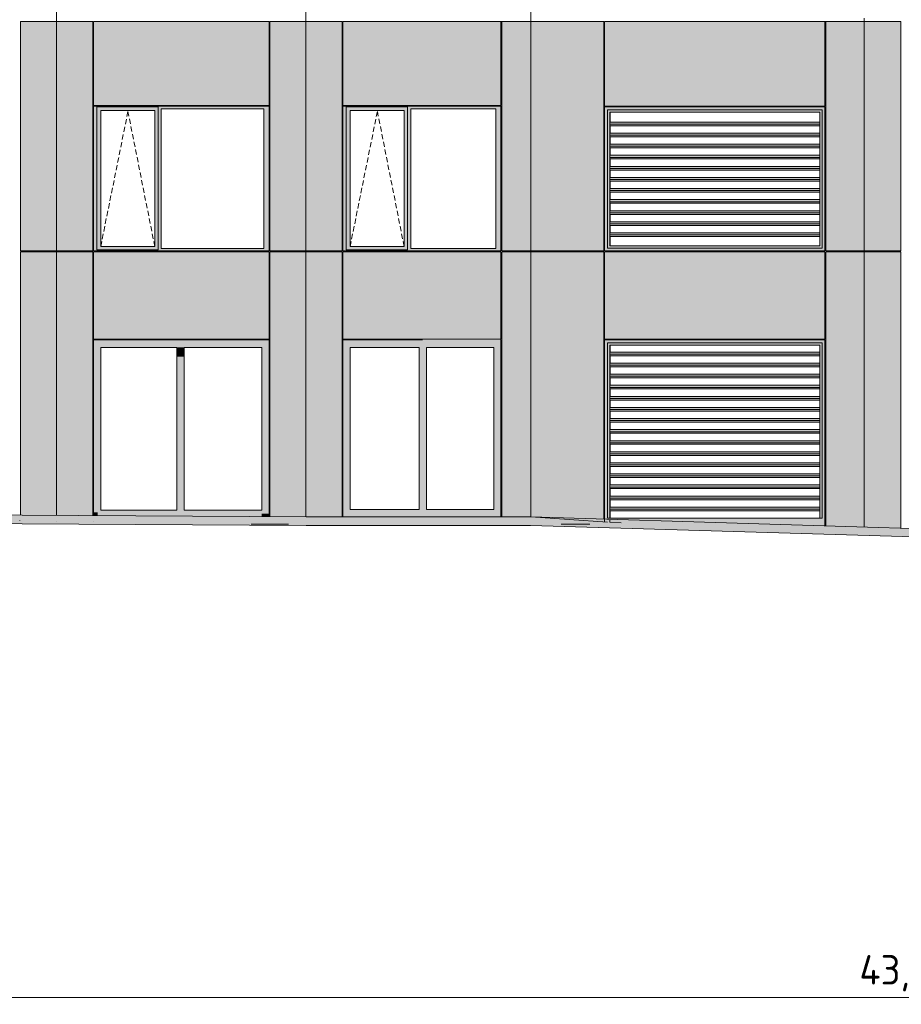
# Model space of a CAD drawing. Header units: millimetres. Extents: x 169383 to 755273, y -3871 to 302042.
# Tile 2 of 61: x 182421 to 194352, y -2402 to 10930. Entities that reach past the tile are written whole.
import ezdxf

# ---------------------------------------------------------------- set-up
doc = ezdxf.new("R2010")
doc.units = ezdxf.units.MM
doc.header["$MEASUREMENT"] = 0
doc.linetypes.add('OO_EOIAAY', pattern=[105.833361, 70.555568, -35.277793])
for name, color, linetype, lineweight in [('0_Ном._пера__1', 7, 'Continuous', 0), ('0_Ном._пера__120', 7, 'Continuous', 0), ('АР-Чертеж-Размеры.АР_Ном._пера__1', 7, 'Continuous', 0)]:
    doc.layers.add(name, color=color, linetype=linetype, lineweight=lineweight)
doc.layers.add('АР-Стены_внешние_.АР_Ном._пера__214', color=7, linetype='Continuous', lineweight=0, true_color=0xe2eaf1)
doc.layers.add('АР-Чертеж-Размеры.АР', color=7, linetype='Continuous')
doc.styles.add('РЎР“Р•РќР•Р\xa0РР\xa0_РЎРўРР›Р¬_2', font='GOST_Common.ttf')
doc.dimstyles.new('СГЕНЕРИР_СТИЛЬ__1', dxfattribs={"dimtxt": 400, "dimasz": 95, "dimexe": 0.18, "dimexo": 0.0625, "dimgap": 0, "dimtad": 1, "dimtih": 1, "dimtoh": 1, "dimlfac": 0.001, "dimzin": 0, "dimdsep": 46, "dimtxsty": 'РЎР“Р•РќР•Р\xa0РР\xa0_РЎРўРР›Р¬_2', "dimblk": 'ARROWHEAD_6', "dimblk1": 'ARROWHEAD_6', "dimblk2": 'ARROWHEAD_6', "dimcen": 0.09, "dimse1": 1, "dimse2": 1, "dimclrd": 7, "dimclre": 7, "dimclrt": 7, "dimadec": 0, "dimazin": 0, "dimtfac": 1, "dimtdec": 4, "dimtmove": 0, "dimatfit": 3, "dimfxl": 0, "dimtolj": 1, "dimtzin": 0, "dimarcsym": 0})

# ---------------------------------------------------------------- blocks, each defined once
blk = doc.blocks.new('*D2')
at = {"layer": 'АР-Чертеж-Размеры.АР_Ном._пера__1', "color": 7, "linetype": 'Continuous', "lineweight": 0}
for p, q in [((172612, -2258), (172512, -2358)), ((172562, -2402), (172562, -2214)), ((216272, -2358), (216372, -2258)), ((216322, -2402), (216322, -2214)), ((172487, -2308), (172562, -2308)), ((172562, -2308), (216322, -2308)), ((216322, -2308), (216397, -2308))]:
    blk.add_line(p, q, dxfattribs=at)
at = {"layer": 'АР-Чертеж-Размеры.АР_Ном._пера__1', "color": 7, "lineweight": 0, "insert": (193785, -2228), "char_height": 400, "attachment_point": 7, "style": 'РЎР“Р•РќР•Р\xa0РР\xa0_РЎРўРР›Р¬_2'}
blk.add_mtext('\\A1;{\\pql;\\fGOST Common|b0|i0|c204|p0;\\W1.000000;43,76}', dxfattribs=at)
blk = doc.blocks.new('ARROWHEAD_6')
at = {"color": 0, "linetype": 'Continuous', "lineweight": 0}
for p, q in [((0, 0), (-1, 0)), ((-0.5, -0.5), (0.5, 0.5))]:
    blk.add_line(p, q, dxfattribs=at)

msp = doc.modelspace()

# ---------------------------------------------------------------- hatches: boundary and pattern name
at = {"layer": '0_Ном._пера__1', "linetype": 'Continuous', "lineweight": 0, "true_color": 0x000000}
for points in [[(183420.146, 9723.425), (183464.304, 9723.425), (183464.304, 9748.425), (185785.485, 9748.425), (185785.485, 9758.425), (183420.146, 9758.425)], [(183464.304, 9748.425), (183464.304, 9698.425), (183518.182, 9698.425), (184249.24, 9698.425), (184293.49, 9698.425), (184293.49, 9748.425)], [(185785.485, 9748.425), (184293.49, 9748.425), (184293.49, 9723.425), (184337.648, 9723.425), (185726.53, 9723.425), (185795.22, 9723.425), (185795.22, 9758.425), (185785.485, 9758.425)], [(186795.22, 9723.425), (186839.378, 9723.425), (186839.378, 9748.425), (188924.844, 9748.425), (188924.844, 9758.425), (186795.22, 9758.425)], [(186839.378, 9748.425), (186839.378, 9698.425), (186893.256, 9698.425), (187624.313, 9698.425), (187668.563, 9698.425), (187668.563, 9748.425)], [(188924.844, 9748.425), (187668.563, 9748.425), (187668.563, 9723.425), (187712.721, 9723.425), (188865.889, 9723.425), (188934.579, 9723.425), (188934.579, 9758.425), (188924.844, 9758.425)], [(190337.413, 9748.425), (190347.331, 9738.435), (190347.331, 9748.425)], [(190337.413, 9748.425), (190377.125, 9708.425), (191088.929, 9708.425), (191088.929, 9748.425)], [(190337.413, 9748.425), (190337.413, 7798.423), (190377.125, 7838.423), (190377.125, 9708.425), (190347.762, 9738), (190347.331, 9738), (190347.331, 9738.435)], [(191088.929, 9708.425), (192280.294, 9708.425), (192280.294, 9748.425), (191088.929, 9748.425)], [(192280.294, 9748.425), (192280.294, 9708.425), (193278.853, 9708.425), (193318.566, 9748.425), (193233.022, 9748.425)], [(193278.853, 7838.423), (193318.566, 7798.423), (193318.566, 9748.425), (193278.853, 9708.425)], [(183464.304, 7833.423), (183464.304, 9723.425), (183420.146, 9723.425), (183420.146, 7833.423)], [(183464.304, 9698.425), (183464.304, 7858.423), (183517.22, 7858.423), (183517.22, 9698.425)], [(184249.24, 7858.423), (184293.49, 7858.423), (184293.49, 9698.425), (184249.24, 9698.425)], [(184293.49, 9723.425), (184293.49, 7833.423), (184337.648, 7833.423), (184337.648, 9723.425)], [(185726.53, 7833.423), (185795.22, 7833.423), (185795.22, 9723.425), (185726.53, 9723.425)], [(186839.378, 7833.423), (186839.378, 9723.425), (186795.22, 9723.425), (186795.22, 7833.423)], [(186839.378, 9698.425), (186839.378, 7858.423), (186892.293, 7858.423), (186892.293, 9698.425)], [(187624.313, 7858.423), (187668.563, 7858.423), (187668.563, 9698.425), (187624.313, 9698.425)], [(187668.563, 9723.425), (187668.563, 7833.423), (187712.721, 7833.423), (187712.721, 9723.425)], [(188865.889, 7833.423), (188934.579, 7833.423), (188934.579, 9723.425), (188865.889, 9723.425)], [(190377.125, 7838.423), (190378.322, 7838.423), (190378.322, 9708.425), (190377.125, 9708.425)], [(190378.322, 9708.425), (190408.107, 9678.425), (191090.126, 9678.425), (191090.126, 9708.425)], [(190408.107, 9678.425), (190378.322, 9708.425), (190378.322, 7838.423), (190408.107, 7868.423), (190405.712, 7868.423), (190405.712, 9678.425)], [(190412.298, 9678.425), (190405.712, 9678.425), (190405.712, 7868.423), (190412.298, 7868.423), (190412.298, 7993.873), (190408.581, 7993.873), (190406.041, 8015.086), (190409.428, 8043.37), (190412.298, 8043.37), (190412.298, 8143.873), (190408.581, 8143.873), (190406.041, 8165.086), (190409.428, 8193.37), (190412.298, 8193.37), (190412.298, 8293.873), (190408.581, 8293.873), (190406.041, 8315.086), (190409.428, 8343.37), (190412.298, 8343.37), (190412.298, 8443.873), (190408.581, 8443.873), (190406.041, 8465.086), (190409.428, 8493.37), (190412.298, 8493.37), (190412.298, 8593.873), (190408.581, 8593.873), (190406.041, 8615.086), (190409.428, 8643.37), (190412.298, 8643.37), (190412.298, 8743.873), (190408.581, 8743.873), (190406.041, 8765.086), (190409.428, 8793.37), (190412.298, 8793.37), (190412.298, 8893.873), (190408.581, 8893.873), (190406.041, 8915.086), (190409.428, 8943.37), (190412.298, 8943.37), (190412.298, 9043.873), (190408.581, 9043.873), (190406.041, 9065.086), (190409.428, 9093.37), (190412.298, 9093.37), (190412.298, 9193.873), (190408.581, 9193.873), (190406.041, 9215.086), (190409.428, 9243.37), (190412.298, 9243.37), (190412.298, 9343.873), (190408.581, 9343.873), (190406.041, 9365.086), (190409.428, 9393.37), (190412.298, 9393.37), (190412.298, 9493.873), (190408.581, 9493.873), (190406.041, 9515.086), (190409.428, 9543.37), (190412.298, 9543.37)], [(191090.126, 9708.425), (191090.126, 9678.425), (192281.492, 9678.425), (192281.492, 9708.425)], [(192281.492, 9708.425), (192281.492, 9678.425), (193250.267, 9678.425), (193278.853, 9707.219), (193278.853, 9708.425)], [(193250.267, 7868.423), (193278.853, 7839.629), (193278.853, 9707.219), (193250.267, 9678.425)], [(190406.041, 9515.086), (193250.267, 9515.086), (193250.267, 9543.37), (190409.428, 9543.37)], [(190406.041, 9515.086), (190408.581, 9493.873), (193250.267, 9493.873), (193250.267, 9515.086)], [(190409.428, 9393.37), (190406.041, 9365.086), (193250.267, 9365.086), (193250.267, 9393.37)], [(193250.267, 9365.086), (190406.041, 9365.086), (190408.581, 9343.873), (193250.267, 9343.873)], [(190406.041, 9215.086), (193250.267, 9215.086), (193250.267, 9243.37), (190409.428, 9243.37)], [(193250.267, 9215.086), (190406.041, 9215.086), (190408.581, 9193.873), (193250.267, 9193.873)], [(190406.041, 9065.086), (193250.267, 9065.086), (193250.267, 9093.37), (190409.428, 9093.37)], [(193250.267, 9065.086), (190406.041, 9065.086), (190408.581, 9043.873), (193250.267, 9043.873)], [(190406.041, 8915.086), (193250.267, 8915.086), (193250.267, 8943.37), (190409.428, 8943.37)], [(190406.041, 8915.086), (190408.581, 8893.873), (193250.267, 8893.873), (193250.267, 8915.086)], [(190406.041, 8765.086), (193250.267, 8765.086), (193250.267, 8793.37), (190409.428, 8793.37)], [(190406.041, 8765.086), (190408.581, 8743.873), (193250.267, 8743.873), (193250.267, 8765.086)], [(190409.428, 8643.37), (190406.041, 8615.086), (193250.267, 8615.086), (193250.267, 8643.37)], [(190406.041, 8615.086), (190408.581, 8593.873), (193250.267, 8593.873), (193250.267, 8615.086)], [(190409.428, 8493.37), (190406.041, 8465.086), (193250.267, 8465.086), (193250.267, 8493.37)], [(193250.267, 8465.086), (190406.041, 8465.086), (190408.581, 8443.873), (193250.267, 8443.873)], [(190409.428, 8343.37), (190406.041, 8315.086), (193250.267, 8315.086), (193250.267, 8343.37)], [(190406.041, 8315.086), (190408.581, 8293.873), (193250.267, 8293.873), (193250.267, 8315.086)], [(190406.041, 8165.086), (193250.267, 8165.086), (193250.267, 8193.37), (190409.428, 8193.37)], [(193250.267, 8165.086), (190406.041, 8165.086), (190408.581, 8143.873), (193250.267, 8143.873)], [(190406.041, 8015.086), (193250.267, 8015.086), (193250.267, 8043.37), (190409.428, 8043.37)], [(190406.041, 8015.086), (190408.581, 7993.873), (193250.267, 7993.873), (193250.267, 8015.086)], [(190408.107, 7868.423), (190378.322, 7838.423), (191090.126, 7838.423), (191090.126, 7868.423)], [(191090.126, 7868.423), (191090.126, 7838.423), (192281.492, 7838.423), (192281.492, 7868.423)], [(192281.492, 7838.423), (193278.853, 7838.423), (193278.853, 7839.629), (193250.267, 7868.423), (192281.492, 7868.423)], [(183464.304, 7833.423), (183420.146, 7833.423), (183420.146, 7798.423), (185795.22, 7798.423), (185795.22, 7833.423), (185726.53, 7833.423), (184337.648, 7833.423), (184293.49, 7833.423), (184293.49, 7808.423), (183464.304, 7808.423)], [(183464.304, 7808.423), (184293.49, 7808.423), (184293.49, 7858.423), (184249.24, 7858.423), (183518.182, 7858.423), (183464.304, 7858.423)], [(186839.378, 7833.423), (186795.22, 7833.423), (186795.22, 7798.423), (188934.579, 7798.423), (188934.579, 7833.423), (188865.889, 7833.423), (187712.721, 7833.423), (187668.563, 7833.423), (187668.563, 7808.423), (186839.378, 7808.423)], [(186839.378, 7808.423), (187668.563, 7808.423), (187668.563, 7858.423), (187624.313, 7858.423), (186893.256, 7858.423), (186839.378, 7858.423)], [(190377.125, 7838.423), (190337.413, 7798.423), (190347.331, 7798.423), (191088.929, 7798.423), (191088.929, 7838.423)], [(190337.413, 7799.999), (190347.331, 7799.999), (190347.331, 7798.423), (190337.413, 7798.423)], [(191088.929, 7838.423), (191088.929, 7798.423), (192280.294, 7798.423), (192280.294, 7838.423)], [(192280.294, 7798.423), (193233.022, 7798.423), (193318.566, 7798.423), (193278.853, 7838.423), (192280.294, 7838.423)], [(183420.146, 6593), (183520.573, 6493), (183828.566, 6493), (183828.566, 6593)], [(183420.146, 6367), (183520.573, 6367), (183520.573, 6493), (183420.146, 6593)], [(183828.566, 6493), (184597.694, 6493), (184597.694, 6593), (183828.566, 6593)], [(184597.694, 6593), (184597.694, 6493), (185014.039, 6493), (185014.039, 6593)], [(185014.039, 6493), (185696.43, 6493), (185795.22, 6593), (185014.039, 6593)], [(185795.22, 6367), (185795.22, 6593), (185696.43, 6493), (185696.43, 6367)], [(188934.579, 6593), (186795.22, 6593), (186795.22, 6493), (188835.708, 6493)], [(188835.708, 4200.085), (188934.579, 4200.088), (188934.579, 6489.147), (188934.579, 6593), (188835.708, 6493)], [(190337.413, 6595), (190377.125, 6555), (191088.929, 6555), (191088.929, 6595)], [(190337.413, 6595), (190337.413, 4179.749), (190377.125, 4179.749), (190377.125, 6555)], [(190408.107, 6525), (190377.125, 6556.206), (190377.125, 4179.749), (190405.712, 4179.749), (190405.712, 6525)], [(190378.322, 6555), (190408.107, 6525), (191090.126, 6525), (191090.126, 6555)], [(191088.929, 6595), (191088.929, 6555), (192280.294, 6555), (192280.294, 6595)], [(191090.126, 6555), (191090.126, 6525), (192281.492, 6525), (192281.492, 6555)], [(192280.294, 6555), (193278.853, 6555), (193318.566, 6595), (192280.294, 6595)], [(192281.492, 6555), (192281.492, 6525), (193250.267, 6525), (193278.853, 6553.794), (193278.853, 6555)], [(193250.267, 6525), (193250.267, 4179.749), (193278.853, 4179.749), (193278.853, 6553.794)], [(193278.853, 6555), (193278.853, 4179.749), (193318.566, 4179.749), (193318.566, 6595)], [(184548.3, 6493), (184548.3, 6367), (184647.089, 6367), (184647.089, 6493)], [(186805.158, 6493), (186795.236, 6493), (186795.236, 4200.034), (186795.269, 4200.034), (186894.107, 4300), (186894.107, 6493)], [(187926.438, 6493), (187827.567, 6493), (187827.567, 4300), (187926.438, 4300)], [(190405.712, 6525), (190405.712, 4179.749), (190409.428, 4179.749), (190412.298, 4179.749), (190412.298, 4280.251), (190408.581, 4280.251), (190406.041, 4301.465), (190409.428, 4329.749), (190412.298, 4329.749), (190412.298, 4430.251), (190408.581, 4430.251), (190406.041, 4451.465), (190409.428, 4479.749), (190412.298, 4479.749), (190412.298, 4580.251), (190408.581, 4580.251), (190406.041, 4601.465), (190409.428, 4629.749), (190412.298, 4629.749), (190412.298, 4730.251), (190408.581, 4730.251), (190406.041, 4751.465), (190409.428, 4779.749), (190412.298, 4779.749), (190412.298, 4880.251), (190408.581, 4880.251), (190406.041, 4901.465), (190409.428, 4929.749), (190412.298, 4929.749), (190412.298, 5030.251), (190408.581, 5030.251), (190406.041, 5051.465), (190409.428, 5079.749), (190412.298, 5079.749), (190412.298, 5180.251), (190408.581, 5180.251), (190406.041, 5201.465), (190409.428, 5229.749), (190412.298, 5229.749), (190412.298, 5330.251), (190408.581, 5330.251), (190406.041, 5351.465), (190409.428, 5379.749), (190412.298, 5379.749), (190412.298, 5480.251), (190408.581, 5480.251), (190406.041, 5501.465), (190409.428, 5529.749), (190412.298, 5529.749), (190412.298, 5630.251), (190408.581, 5630.251), (190406.041, 5651.465), (190409.428, 5679.749), (190412.298, 5679.749), (190412.298, 5780.251), (190408.581, 5780.251), (190406.041, 5801.465), (190409.428, 5829.749), (190412.298, 5829.749), (190412.298, 5930.251), (190408.581, 5930.251), (190406.041, 5951.465), (190409.428, 5979.749), (190412.298, 5979.749), (190412.298, 6080.251), (190408.581, 6080.251), (190406.041, 6101.465), (190409.428, 6129.749), (190412.298, 6129.749), (190412.298, 6525)], [(190409.428, 6429.749), (190406.041, 6401.465), (193250.267, 6401.465), (193250.267, 6429.749)], [(190406.041, 6401.465), (190408.581, 6380.251), (193250.267, 6380.251), (193250.267, 6401.465)], [(183420.146, 4260), (183520.573, 4260), (183520.573, 6367), (183420.146, 6367)], [(184647.089, 6367), (184548.3, 6367), (184548.3, 4290), (184647.089, 4290)], [(185795.22, 6367), (185696.43, 6367), (185696.43, 4240), (185795.22, 4240)], [(190409.428, 6279.749), (190406.041, 6251.465), (193250.267, 6251.465), (193250.267, 6279.749)], [(190406.041, 6251.465), (190408.581, 6230.251), (193250.267, 6230.251), (193250.267, 6251.465)], [(190409.428, 6129.749), (190406.041, 6101.465), (193250.267, 6101.465), (193250.267, 6129.749)], [(190406.041, 6101.465), (190408.581, 6080.251), (193250.267, 6080.251), (193250.267, 6101.465)], [(190409.428, 5979.749), (190406.041, 5951.465), (193250.267, 5951.465), (193250.267, 5979.749)], [(190406.041, 5951.465), (190408.581, 5930.251), (193250.267, 5930.251), (193250.267, 5951.465)], [(190406.041, 5801.465), (193250.267, 5801.465), (193250.267, 5829.749), (190409.428, 5829.749)], [(190406.041, 5801.465), (190408.581, 5780.251), (193250.267, 5780.251), (193250.267, 5801.465)], [(190409.428, 5679.749), (190406.041, 5651.465), (193250.267, 5651.465), (193250.267, 5679.749)], [(190406.041, 5651.465), (190408.581, 5630.251), (193250.267, 5630.251), (193250.267, 5651.465)], [(190409.428, 5529.749), (190406.041, 5501.465), (193250.267, 5501.465), (193250.267, 5529.749)], [(190406.041, 5501.465), (190408.581, 5480.251), (193250.267, 5480.251), (193250.267, 5501.465)], [(190409.428, 5379.749), (190406.041, 5351.465), (193250.267, 5351.465), (193250.267, 5379.749)], [(190406.041, 5351.465), (190408.581, 5330.251), (193250.267, 5330.251), (193250.267, 5351.465)], [(190409.428, 5229.749), (190406.041, 5201.465), (193250.267, 5201.465), (193250.267, 5229.749)], [(193250.267, 5201.465), (190406.041, 5201.465), (190408.581, 5180.251), (193250.267, 5180.251)], [(190409.428, 5079.749), (190406.041, 5051.465), (193250.267, 5051.465), (193250.267, 5079.749)], [(190406.041, 5051.465), (190408.581, 5030.251), (193250.267, 5030.251), (193250.267, 5051.465)], [(190409.428, 4929.749), (190406.041, 4901.465), (193250.267, 4901.465), (193250.267, 4929.749)], [(190406.041, 4901.465), (190408.581, 4880.251), (193250.267, 4880.251), (193250.267, 4901.465)], [(190409.428, 4779.749), (190406.041, 4751.465), (193250.267, 4751.465), (193250.267, 4779.749)], [(190406.041, 4751.465), (190408.581, 4730.251), (193250.267, 4730.251), (193250.267, 4751.465)], [(190409.428, 4629.749), (190406.041, 4601.465), (193250.267, 4601.465), (193250.267, 4629.749)], [(193250.267, 4601.465), (190406.041, 4601.465), (190408.581, 4580.251), (193250.267, 4580.251)], [(190409.428, 4479.749), (190406.041, 4451.465), (193250.267, 4451.465), (193250.267, 4479.749)], [(193250.267, 4451.465), (190406.041, 4451.465), (190408.581, 4430.251), (193250.267, 4430.251)], [(169383.392, 4179.998), (186296.602, 4080.02), (189335.31, 4080.045), (199564.422, 3780.001), (201156.657, 3780.001), (203836.799, 3680), (205032.161, 3680), (206036.473, 3660), (206811.927, 3660), (217755.361, 3379.555), (219739.041, 3379.555), (219739.041, 3499.555), (217756.898, 3499.555), (206813.465, 3780), (206036.473, 3780), (205036.393, 3800), (203841.014, 3800), (201160.871, 3900.001), (199043.185, 3899.951), (189336.912, 4200.045), (186296.956, 4200.02), (169383.392, 4300)], [(183828.566, 4214.611), (183828.566, 4290), (183520.573, 4290), (183520.573, 4260), (183474.242, 4260), (183474.242, 4216.706)], [(184548.3, 4290), (183828.566, 4290), (183828.566, 4214.611), (184548.3, 4210.357)], [(184548.3, 4290), (184548.3, 4210.357), (185014.039, 4207.604), (185014.039, 4290)], [(185696.43, 4203.698), (185696.43, 4290), (185014.039, 4290), (185014.039, 4207.604)], [(186894.107, 4300), (186795.269, 4200.034), (187178.295, 4200.043), (187304.513, 4200.046), (187304.513, 4300)], [(187304.513, 4200.046), (188835.708, 4200.085), (188835.708, 4300), (187304.513, 4300)], [(190409.428, 4329.749), (190406.041, 4301.465), (193250.267, 4301.465), (193250.267, 4329.749)], [(193250.267, 4301.465), (190406.041, 4301.465), (190408.581, 4280.251), (193250.267, 4280.251)], [(183474.242, 4260), (183420.146, 4260), (183420.146, 4217.026), (183474.242, 4216.706)], [(185696.43, 4240), (185696.43, 4203.698), (185795.22, 4203.114), (185795.22, 4240)], [(190337.413, 4179.749), (190337.413, 4169.112), (193318.566, 4076.942), (193318.566, 4151.465), (193318.566, 4179.749), (190405.712, 4179.749), (190378.322, 4179.749), (190377.125, 4179.749)]]:
    msp.add_hatch(color=18, dxfattribs=at).paths.add_polyline_path(points)
at = {"layer": 'АР-Стены_внешние_.АР_Ном._пера__214', "linetype": 'Continuous', "lineweight": 0, "true_color": 0xe5e8eb}
for points in [[(182920.146, 10903.676), (182430.146, 10903.676), (182430.146, 7798.425), (182920.146, 7798.425)], [(183410.146, 10903.676), (182920.146, 10903.676), (182920.146, 7798.425), (183410.146, 7798.425)], [(183420.146, 10903.676), (183420.146, 9768.425), (185795.219, 9768.425), (185795.219, 10903.676)], [(186295.22, 10903.676), (185805.22, 10903.676), (185805.22, 7798.425), (186295.22, 7798.425)], [(186785.22, 10903.676), (186295.22, 10903.676), (186295.22, 7798.425), (186785.22, 7798.425)], [(186795.22, 10903.676), (186795.22, 9768.425), (188934.578, 9768.425), (188934.578, 10903.676)], [(189336.912, 10903.676), (188944.579, 10903.676), (188944.579, 7798.425), (189336.912, 7798.425)], [(190327.413, 10903.676), (189237.435, 10903.676), (189237.435, 7798.423), (190327.413, 7798.423)], [(190337.413, 9758.425), (193318.566, 9758.425), (193318.566, 10903.676), (190337.413, 10903.676)], [(193847.541, 10903.676), (193331.946, 10903.676), (193331.946, 7798.423), (193847.541, 7798.423)], [(193847.541, 10903.676), (193847.541, 7798.423), (194347.678, 7798.423), (194347.678, 10903.676)], [(182430.146, 7788.423), (182430.146, 4222.878), (182921.883, 4219.971), (182921.883, 7788.423)], [(183410.146, 7788.423), (182921.883, 7788.423), (182921.883, 4219.971), (183410.026, 4217.086)], [(183420.146, 7788.424), (183420.146, 6603), (185795.22, 6603), (185795.22, 7788.423)], [(185805.22, 7788.423), (185805.22, 4204.974), (186296.956, 4200.02), (186296.957, 7788.423)], [(186296.956, 7788.423), (186296.956, 4200.02), (186388.617, 4200.023), (186460.982, 4200.024), (186460.982, 7788.423)], [(186460.982, 7788.423), (186460.982, 4200.024), (186785.22, 4200.033), (186785.22, 7788.423)], [(186795.22, 7788.423), (186795.22, 6603), (188109.831, 6603), (188934.579, 6603), (188934.579, 7788.423)], [(189336.912, 7788.423), (189336.912, 4200.045), (190327.413, 4169.421), (190327.413, 7788.423)], [(190337.413, 6605), (193318.566, 6605), (193318.566, 7788.423), (190337.413, 7788.423)], [(193331.946, 7790), (193331.946, 4076.528), (193836.557, 4060.927), (193836.557, 7790)], [(193836.557, 7790), (193836.557, 4060.927), (194035.543, 4054.775), (194035.543, 7790)], [(194347.678, 7790), (194035.543, 7790), (194035.543, 4054.775), (194347.678, 4045.274)]]:
    msp.add_hatch(color=254, dxfattribs=at).paths.add_polyline_path(points)
h = msp.add_hatch(color=254, dxfattribs=at)
h.paths.add_polyline_path([(188944.579, 7788.423), (188944.579, 6593.563), (188944.579, 4200.088), (189336.912, 4200.098), (189336.912, 7788.423)])
h.paths.add_polyline_path([(189158.788, 6554.146), (189158.754, 6545.472), (189158.754, 6554.152)], flags=0)

# ---------------------------------------------------------------- linework, layer by layer
at = {"layer": '0_Ном._пера__1', "color": 7, "linetype": 'Continuous', "lineweight": 0, "flags": 128}
msp.add_lwpolyline([(169383.392, 4179.998), (186296.602, 4080.02), (189335.31, 4080.045), (199564.422, 3780.001), (201156.657, 3780.001), (203836.799, 3680), (205032.161, 3680), (206036.473, 3660), (206811.927, 3660), (217755.361, 3379.555), (219739.041, 3379.555), (219739.041, 3499.555), (217756.898, 3499.555), (206813.465, 3780), (206036.473, 3780), (205036.393, 3800), (203841.014, 3800), (201160.871, 3900.001), (199043.185, 3899.951), (189336.912, 4200.045), (186296.956, 4200.02), (169383.392, 4300)], close=True, dxfattribs=at)
at = {"layer": '0_Ном._пера__120', "color": 7, "linetype": 'Continuous', "lineweight": 0}
for p, q in [((182920.146, 10903.676), (182920.146, 17248.425)), ((182920.146, 10903.676), (182920.146, 17245.962)), ((186295.22, 10903.676), (186295.22, 17245.962)), ((189336.912, 10903.676), (189336.912, 17248.425)), ((193847.541, 10903.676), (193847.541, 10951.854)), ((182920.146, 10903.676), (182430.146, 10903.676)), ((182430.146, 10903.676), (182430.146, 7798.425)), ((182920.146, 10903.676), (182430.146, 10903.676)), ((182920.146, 7788.423), (182920.146, 10911.213)), ((183410.146, 10903.676), (182920.146, 10903.676)), ((183410.146, 10903.676), (182920.146, 10903.676)), ((182920.146, 7788.423), (182920.146, 10903.676)), ((183410.146, 7798.425), (183410.146, 10903.676)), ((183420.146, 10903.676), (185795.22, 10903.676)), ((183420.146, 9768.425), (183420.146, 10903.676)), ((185795.219, 10903.676), (183420.146, 10903.676)), ((185795.219, 9768.425), (185795.219, 10903.676)), ((186295.22, 10903.676), (185805.22, 10903.676)), ((185805.22, 10903.676), (185805.22, 7798.425)), ((186295.22, 10903.676), (185805.22, 10903.676)), ((186295.22, 7788.423), (186295.22, 10911.213)), ((186785.22, 10903.676), (186295.22, 10903.676)), ((186785.22, 10903.676), (186295.22, 10903.676)), ((186785.22, 7798.425), (186785.22, 10903.676)), ((186795.22, 10903.676), (188934.579, 10903.676)), ((186795.22, 9768.425), (186795.22, 10903.676)), ((188934.578, 10903.676), (186795.22, 10903.676)), ((188934.578, 9768.425), (188934.578, 10903.676)), ((189336.912, 10903.676), (188934.579, 10903.676)), ((189336.912, 10903.676), (188944.579, 10903.676)), ((188944.579, 10903.676), (188944.579, 7798.425)), ((189336.912, 10903.676), (188944.579, 10903.676)), ((189237.435, 10903.676), (190327.413, 10903.676)), ((189336.912, 10903.676), (190327.413, 10903.676)), ((189336.912, 7788.423), (189336.912, 10903.676)), ((190327.413, 10903.676), (190327.413, 7798.423)), ((190337.413, 10903.676), (193836.557, 10903.676)), ((190337.413, 10903.676), (190337.413, 9758.425)), ((193318.566, 10903.676), (190337.413, 10903.676)), ((193318.566, 10903.676), (193318.566, 9758.425)), ((193331.946, 10903.676), (193847.541, 10903.676)), ((193331.946, 7798.423), (193331.946, 10903.676)), ((193836.557, 10903.676), (194035.543, 10903.676)), ((193847.541, 7801.919), (193847.541, 10903.676)), ((193847.541, 10903.676), (194347.678, 10903.676)), ((194035.543, 10903.676), (194347.678, 10903.676)), ((194347.678, 10903.676), (194347.678, 7798.423)), ((185795.219, 9768.425), (183420.146, 9768.425)), ((185795.22, 9758.425), (183420.146, 9758.425)), ((183430.051, 9758.425), (183420.146, 9758.425)), ((183420.146, 9758.425), (183420.146, 9723.425)), ((183464.304, 9723.425), (183464.304, 9748.425)), ((183464.304, 9748.425), (184293.49, 9748.425)), ((184293.49, 9748.425), (184293.49, 9723.425)), ((185795.22, 9723.425), (185795.22, 9758.425)), ((188934.578, 9768.425), (186795.22, 9768.425)), ((188934.579, 9758.425), (186795.22, 9758.425)), ((186805.124, 9758.425), (186795.22, 9758.425)), ((186795.22, 9758.425), (186795.22, 9723.425)), ((186839.378, 9723.425), (186839.378, 9748.425)), ((186839.378, 9748.425), (187668.563, 9748.425)), ((187668.563, 9748.425), (187668.563, 9723.425)), ((188934.579, 9723.425), (188934.579, 9758.425)), ((193318.566, 9758.425), (190337.413, 9758.425)), ((190337.413, 9748.425), (190347.331, 9748.425)), ((190337.413, 7798.423), (190337.413, 9748.425)), ((190347.331, 9748.425), (193308.878, 9748.425)), ((190347.331, 9748.425), (191088.929, 9748.425)), ((191088.929, 9748.425), (192280.294, 9748.425)), ((192280.294, 9748.425), (193308.878, 9748.425)), ((193308.878, 9748.425), (193318.566, 9748.425)), ((193318.566, 9748.425), (193318.566, 7798.423)), ((183420.146, 9723.425), (183420.146, 7833.423)), ((183464.304, 9723.425), (183464.304, 7812.999)), ((184248.277, 9698.425), (183517.22, 9698.425)), ((183517.22, 9698.425), (183517.22, 7858.423)), ((184248.277, 9698.425), (184249.24, 9698.425)), ((184249.24, 9698.425), (184249.24, 7858.423)), ((184293.49, 9723.425), (184293.49, 7833.423)), ((184337.648, 7833.423), (184337.648, 9723.425)), ((184337.648, 9723.425), (185726.53, 9723.425)), ((185726.53, 9723.425), (185726.53, 7833.423)), ((185795.22, 7833.423), (185795.22, 9723.425)), ((186795.22, 9723.425), (186795.22, 7833.423)), ((186839.378, 9723.425), (186839.378, 7812.999)), ((187623.35, 9698.425), (186892.293, 9698.425)), ((186892.293, 9698.425), (186892.293, 7858.423)), ((187623.35, 9698.425), (187624.313, 9698.425)), ((187624.313, 9698.425), (187624.313, 7858.423)), ((187668.563, 9723.425), (187668.563, 7833.423)), ((187712.721, 7833.423), (187712.721, 9723.425)), ((187712.721, 9723.425), (188865.889, 9723.425)), ((188865.889, 9723.425), (188865.889, 7833.423)), ((188934.579, 7833.423), (188934.579, 9723.425)), ((191088.929, 9708.425), (190377.125, 9708.425)), ((190377.125, 9708.425), (190377.125, 7838.423)), ((190405.712, 7868.423), (190405.712, 9678.425)), ((190405.712, 9678.425), (193250.267, 9678.425)), ((190405.712, 7868.423), (190405.712, 9678.425)), ((190412.298, 9543.37), (190412.298, 9678.425)), ((192280.294, 9708.425), (191088.929, 9708.425)), ((193278.853, 9708.425), (192280.294, 9708.425)), ((193250.267, 7868.423), (193250.267, 9678.425)), ((193278.853, 7838.423), (193278.853, 9708.425)), ((190406.041, 9515.086), (190409.428, 9543.37)), ((193250.267, 9515.086), (190406.041, 9515.086)), ((190408.581, 9493.873), (190406.041, 9515.086)), ((193250.267, 9493.873), (190408.581, 9493.873)), ((193250.267, 9543.37), (190409.428, 9543.37)), ((190412.298, 9393.37), (190412.298, 9493.873)), ((190406.041, 9365.086), (190409.428, 9393.37)), ((193250.267, 9365.086), (190406.041, 9365.086)), ((190408.581, 9343.873), (190406.041, 9365.086)), ((193250.267, 9343.873), (190408.581, 9343.873)), ((193250.267, 9393.37), (190409.428, 9393.37)), ((190412.298, 9243.37), (190412.298, 9343.873)), ((190406.041, 9215.086), (190409.428, 9243.37)), ((193250.267, 9215.086), (190406.041, 9215.086)), ((190408.581, 9193.873), (190406.041, 9215.086)), ((193250.267, 9243.37), (190409.428, 9243.37)), ((190406.041, 9065.086), (190409.428, 9093.37)), ((193250.267, 9193.873), (190408.581, 9193.873)), ((193250.267, 9093.37), (190409.428, 9093.37)), ((190412.298, 9093.37), (190412.298, 9193.873)), ((193250.267, 9065.086), (190406.041, 9065.086)), ((190408.581, 9043.873), (190406.041, 9065.086)), ((190406.041, 8915.086), (190409.428, 8943.37)), ((193250.267, 9043.873), (190408.581, 9043.873)), ((193250.267, 8943.37), (190409.428, 8943.37)), ((190412.298, 8943.37), (190412.298, 9043.873)), ((193250.267, 8915.086), (190406.041, 8915.086)), ((190408.581, 8893.873), (190406.041, 8915.086)), ((193250.267, 8893.873), (190408.581, 8893.873)), ((190412.298, 8793.37), (190412.298, 8893.873)), ((190406.041, 8765.086), (190409.428, 8793.37)), ((193250.267, 8765.086), (190406.041, 8765.086)), ((190408.581, 8743.873), (190406.041, 8765.086)), ((193250.267, 8743.873), (190408.581, 8743.873)), ((193250.267, 8793.37), (190409.428, 8793.37)), ((190412.298, 8643.37), (190412.298, 8743.873)), ((190406.041, 8615.086), (190409.428, 8643.37)), ((193250.267, 8615.086), (190406.041, 8615.086)), ((190408.581, 8593.873), (190406.041, 8615.086)), ((193250.267, 8593.873), (190408.581, 8593.873)), ((193250.267, 8643.37), (190409.428, 8643.37)), ((190412.298, 8493.37), (190412.298, 8593.873)), ((190406.041, 8465.086), (190409.428, 8493.37)), ((193250.267, 8465.086), (190406.041, 8465.086)), ((190408.581, 8443.873), (190406.041, 8465.086)), ((193250.267, 8443.873), (190408.581, 8443.873)), ((193250.267, 8493.37), (190409.428, 8493.37)), ((190412.298, 8343.37), (190412.298, 8443.873)), ((190406.041, 8315.086), (190409.428, 8343.37)), ((193250.267, 8315.086), (190406.041, 8315.086)), ((190408.581, 8293.873), (190406.041, 8315.086)), ((193250.267, 8293.873), (190408.581, 8293.873)), ((193250.267, 8343.37), (190409.428, 8343.37)), ((190412.298, 8193.37), (190412.298, 8293.873)), ((190406.041, 8165.086), (190409.428, 8193.37)), ((193250.267, 8165.086), (190406.041, 8165.086)), ((190408.581, 8143.873), (190406.041, 8165.086)), ((193250.267, 8143.873), (190408.581, 8143.873)), ((193250.267, 8193.37), (190409.428, 8193.37)), ((190412.298, 8043.37), (190412.298, 8143.873)), ((190406.041, 8015.086), (190409.428, 8043.37)), ((193250.267, 8015.086), (190406.041, 8015.086)), ((190408.581, 7993.873), (190406.041, 8015.086)), ((193250.267, 8043.37), (190409.428, 8043.37)), ((193247.872, 7868.423), (190405.712, 7868.423)), ((193250.267, 7993.873), (190408.581, 7993.873)), ((190412.298, 7868.423), (190412.298, 7993.873)), ((193250.267, 7868.423), (193247.872, 7868.423)), ((182920.146, 7798.425), (182430.146, 7798.425)), ((182921.883, 7788.423), (182430.146, 7788.423)), ((182430.146, 4222.878), (182430.146, 7788.423)), ((183410.146, 7798.425), (182920.146, 7798.425)), ((182920.146, 7788.423), (182920.146, 4219.971)), ((183410.146, 7788.423), (182921.883, 7788.423)), ((183410.146, 4217.086), (183410.146, 7788.423)), ((183420.146, 7833.423), (183420.146, 7798.423)), ((183429.774, 7798.425), (183420.146, 7798.425)), ((183420.146, 7798.423), (183429.971, 7798.423)), ((183420.146, 7788.423), (183420.146, 6603)), ((183420.146, 7788.423), (185795.22, 7788.423)), ((183429.971, 7798.423), (185785.405, 7798.423)), ((184293.49, 7812.999), (183464.304, 7812.999)), ((183517.22, 7858.423), (184248.277, 7858.423)), ((184249.24, 7858.423), (184248.277, 7858.423)), ((184293.49, 7833.423), (184293.49, 7812.999)), ((185726.53, 7833.423), (184337.648, 7833.423)), ((185785.405, 7798.423), (185795.22, 7798.423)), ((185795.22, 7798.423), (185795.22, 7833.423)), ((185795.22, 7788.423), (185795.22, 6603)), ((186295.22, 7798.425), (185805.22, 7798.425)), ((186296.956, 7788.423), (185805.22, 7788.423)), ((185805.22, 4204.974), (185805.22, 7788.423)), ((186785.22, 7798.425), (186295.22, 7798.425)), ((186295.22, 4200.02), (186295.22, 7788.423)), ((186296.956, 7788.423), (186460.982, 7788.423)), ((186785.22, 7788.423), (186460.982, 7788.423)), ((186785.22, 4200.033), (186785.22, 7788.423)), ((186795.22, 7833.423), (186795.22, 7798.423)), ((186804.848, 7798.425), (186795.22, 7798.425)), ((186795.22, 7798.423), (186805.045, 7798.423)), ((186795.22, 7788.423), (186795.22, 6603)), ((186795.22, 7788.423), (188934.579, 7788.423)), ((186805.045, 7798.423), (188924.765, 7798.423)), ((187668.563, 7812.999), (186839.378, 7812.999)), ((186892.293, 7858.423), (187623.35, 7858.423)), ((187624.313, 7858.423), (187623.35, 7858.423)), ((187668.563, 7833.423), (187668.563, 7812.999)), ((188865.889, 7833.423), (187712.721, 7833.423)), ((188924.765, 7798.423), (188934.579, 7798.423)), ((188934.579, 7798.423), (188934.579, 7833.423)), ((188934.579, 7788.423), (188934.579, 6603)), ((189336.912, 7798.425), (188944.579, 7798.425)), ((189336.912, 7788.423), (188944.579, 7788.423)), ((188944.579, 4200.088), (188944.579, 7788.423)), ((189237.435, 7798.423), (190327.413, 7798.423)), ((189336.912, 7790), (189336.912, 4200.045)), ((189336.912, 7788.423), (190327.413, 7788.423)), ((190327.413, 7788.423), (190327.413, 4169.421)), ((190337.413, 7798.423), (190337.413, 7799.999)), ((190337.671, 7798.423), (190337.413, 7798.423)), ((190347.331, 7798.423), (190337.413, 7798.423)), ((190337.413, 7788.423), (190337.413, 6605)), ((193318.566, 7788.423), (190337.413, 7788.423)), ((190347.331, 7798.423), (190337.671, 7798.423)), ((191088.929, 7798.423), (190347.331, 7798.423)), ((190377.125, 7838.423), (191088.929, 7838.423)), ((191088.929, 7838.423), (192280.294, 7838.423)), ((192280.294, 7798.423), (191088.929, 7798.423)), ((192280.294, 7838.423), (193278.853, 7838.423)), ((193308.878, 7798.423), (192280.294, 7798.423)), ((193318.566, 7798.423), (193308.878, 7798.423)), ((193318.566, 7788.423), (193318.566, 6605)), ((193331.946, 7798.423), (193847.541, 7798.423)), ((193331.946, 7788.423), (193331.946, 4076.528)), ((193331.946, 7788.423), (193836.557, 7788.423)), ((193836.557, 7788.423), (194035.543, 7788.423)), ((193847.541, 7796.926), (193847.541, 7801.919)), ((193847.541, 7798.423), (194347.678, 7798.423)), ((193847.541, 7788.423), (193847.541, 7796.926)), ((193847.541, 4060.587), (193847.541, 7790)), ((194035.543, 7788.423), (194347.678, 7788.423)), ((194347.678, 7788.423), (194347.678, 4045.274)), ((183420.146, 6603), (185795.22, 6603)), ((183420.146, 6593), (183828.566, 6593)), ((183420.146, 4217.016), (183420.146, 6593)), ((183828.566, 6593), (184597.694, 6593)), ((184597.694, 6593), (185014.039, 6593)), ((185014.039, 6593), (185795.22, 6593)), ((185795.22, 6593), (185795.22, 6367)), ((186795.22, 6603), (188934.579, 6603)), ((186795.22, 4200.025), (186795.22, 6593.594)), ((186795.22, 6593), (187874.484, 6593)), ((188934.579, 4200.042), (188934.579, 6593)), ((190337.413, 6605), (193318.566, 6605)), ((190337.413, 6595), (191088.929, 6595)), ((190337.413, 4130.417), (190337.413, 6595)), ((190347.331, 6595), (193308.878, 6595)), ((191088.929, 6555), (190377.125, 6555)), ((190377.125, 6555), (190377.125, 4179.749)), ((191088.929, 6595), (192280.294, 6595)), ((192280.294, 6555), (191088.929, 6555)), ((192280.294, 6595), (193318.566, 6595)), ((193278.853, 6555), (192280.294, 6555)), ((193278.853, 4179.749), (193278.853, 6555)), ((193308.878, 6595), (193318.566, 6595)), ((193318.566, 6595), (193318.566, 4076.942)), ((193318.566, 6595), (193318.566, 6593.425)), ((183520.573, 6493), (183828.566, 6493)), ((183520.573, 6367), (183520.573, 6493)), ((183828.566, 6493), (184548.3, 6493)), ((184548.3, 6367), (184548.3, 6493)), ((184647.089, 6493), (185014.039, 6493)), ((184647.089, 6367), (184647.089, 6493)), ((185014.039, 6493), (185696.43, 6493)), ((185696.43, 6493), (185696.43, 6367)), ((186894.107, 6493), (186894.107, 4300)), ((187304.513, 6493), (186894.107, 6493)), ((187827.567, 6493), (187304.513, 6493)), ((187827.567, 4300), (187827.567, 6493)), ((188835.708, 6493), (187926.438, 6493)), ((187926.438, 4300), (187926.438, 6493)), ((188835.708, 4300), (188835.708, 6493)), ((190405.712, 4179.749), (190405.712, 6525)), ((190405.712, 6525), (193247.872, 6525)), ((190405.712, 4179.749), (190405.712, 6480)), ((190406.041, 6401.465), (190409.428, 6429.749)), ((193250.267, 6401.465), (190406.041, 6401.465)), ((190408.581, 6380.251), (190406.041, 6401.465)), ((193250.267, 6429.749), (190409.428, 6429.749)), ((190412.298, 6429.749), (190412.298, 6525)), ((193250.267, 4179.749), (193250.267, 6525)), ((183520.573, 4290), (183520.573, 6367)), ((184548.3, 4290), (184548.3, 6367)), ((184647.089, 4290), (184647.089, 6367)), ((185696.43, 6367), (185696.43, 4290)), ((185795.22, 6367), (185795.22, 4240)), ((190406.041, 6251.465), (190409.428, 6279.749)), ((193250.267, 6380.251), (190408.581, 6380.251)), ((193250.267, 6279.749), (190409.428, 6279.749)), ((190412.298, 6279.749), (190412.298, 6380.251)), ((193250.267, 6251.465), (190406.041, 6251.465)), ((190408.581, 6230.251), (190406.041, 6251.465)), ((193250.267, 6230.251), (190408.581, 6230.251)), ((190412.298, 6129.749), (190412.298, 6230.251)), ((190406.041, 6101.465), (190409.428, 6129.749)), ((193250.267, 6101.465), (190406.041, 6101.465)), ((190408.581, 6080.251), (190406.041, 6101.465)), ((193250.267, 6080.251), (190408.581, 6080.251)), ((193250.267, 6129.749), (190409.428, 6129.749)), ((190412.298, 5979.749), (190412.298, 6080.251)), ((190406.041, 5951.465), (190409.428, 5979.749)), ((193250.267, 5951.465), (190406.041, 5951.465)), ((190408.581, 5930.251), (190406.041, 5951.465)), ((193250.267, 5930.251), (190408.581, 5930.251)), ((193250.267, 5979.749), (190409.428, 5979.749)), ((190412.298, 5829.749), (190412.298, 5930.251)), ((190406.041, 5801.465), (190409.428, 5829.749)), ((193250.267, 5801.465), (190406.041, 5801.465)), ((190408.581, 5780.251), (190406.041, 5801.465)), ((193250.267, 5780.251), (190408.581, 5780.251)), ((193250.267, 5829.749), (190409.428, 5829.749)), ((190412.298, 5679.749), (190412.298, 5780.251)), ((190406.041, 5651.465), (190409.428, 5679.749)), ((193250.267, 5651.465), (190406.041, 5651.465)), ((190408.581, 5630.251), (190406.041, 5651.465)), ((193250.267, 5630.251), (190408.581, 5630.251)), ((193250.267, 5679.749), (190409.428, 5679.749)), ((190412.298, 5529.749), (190412.298, 5630.251)), ((190406.041, 5501.465), (190409.428, 5529.749)), ((193250.267, 5501.465), (190406.041, 5501.465)), ((190408.581, 5480.251), (190406.041, 5501.465)), ((193250.267, 5480.251), (190408.581, 5480.251)), ((193250.267, 5529.749), (190409.428, 5529.749)), ((190412.298, 5379.749), (190412.298, 5480.251)), ((190406.041, 5351.465), (190409.428, 5379.749)), ((193250.267, 5351.465), (190406.041, 5351.465)), ((190408.581, 5330.251), (190406.041, 5351.465)), ((193250.267, 5379.749), (190409.428, 5379.749)), ((190406.041, 5201.465), (190409.428, 5229.749)), ((193250.267, 5201.465), (190406.041, 5201.465)), ((190408.581, 5180.251), (190406.041, 5201.465)), ((193250.267, 5330.251), (190408.581, 5330.251)), ((193250.267, 5229.749), (190409.428, 5229.749)), ((190412.298, 5229.749), (190412.298, 5330.251)), ((190406.041, 5051.465), (190409.428, 5079.749)), ((193250.267, 5180.251), (190408.581, 5180.251)), ((193250.267, 5079.749), (190409.428, 5079.749)), ((190412.298, 5079.749), (190412.298, 5180.251)), ((193250.267, 5051.465), (190406.041, 5051.465)), ((190408.581, 5030.251), (190406.041, 5051.465)), ((193250.267, 5030.251), (190408.581, 5030.251)), ((190412.298, 4929.749), (190412.298, 5030.251)), ((190406.041, 4901.465), (190409.428, 4929.749)), ((193250.267, 4901.465), (190406.041, 4901.465)), ((190408.581, 4880.251), (190406.041, 4901.465)), ((193250.267, 4880.251), (190408.581, 4880.251)), ((193250.267, 4929.749), (190409.428, 4929.749)), ((190412.298, 4779.749), (190412.298, 4880.251)), ((190406.041, 4751.465), (190409.428, 4779.749)), ((193250.267, 4751.465), (190406.041, 4751.465)), ((190408.581, 4730.251), (190406.041, 4751.465)), ((193250.267, 4730.251), (190408.581, 4730.251)), ((193250.267, 4779.749), (190409.428, 4779.749)), ((190412.298, 4629.749), (190412.298, 4730.251)), ((190406.041, 4601.465), (190409.428, 4629.749)), ((193250.267, 4601.465), (190406.041, 4601.465)), ((190408.581, 4580.251), (190406.041, 4601.465)), ((193250.267, 4580.251), (190408.581, 4580.251)), ((193250.267, 4629.749), (190409.428, 4629.749)), ((190412.298, 4479.749), (190412.298, 4580.251)), ((190406.041, 4451.465), (190409.428, 4479.749)), ((193250.267, 4451.465), (190406.041, 4451.465)), ((190408.581, 4430.251), (190406.041, 4451.465)), ((193250.267, 4430.251), (190408.581, 4430.251)), ((193250.267, 4479.749), (190409.428, 4479.749)), ((190412.298, 4329.749), (190412.298, 4430.251)), ((183520.573, 4290), (183828.566, 4290)), ((183828.566, 4290), (184548.3, 4290)), ((184647.089, 4290), (185014.039, 4290)), ((185014.039, 4290), (185696.43, 4290)), ((186894.107, 4300), (187304.513, 4300)), ((187304.513, 4300), (187827.567, 4300)), ((188835.708, 4300), (187926.438, 4300)), ((190406.041, 4301.465), (190409.428, 4329.749)), ((193250.267, 4301.465), (190406.041, 4301.465)), ((190408.581, 4280.251), (190406.041, 4301.465)), ((193250.267, 4280.251), (190408.581, 4280.251)), ((193250.267, 4329.749), (190409.428, 4329.749)), ((190412.298, 4179.749), (190412.298, 4280.251)), ((182421.944, 4146.679), (182421.944, 4146.237)), ((182921.883, 4139.071), (182921.883, 4138.257)), ((185795.22, 4240), (185795.22, 4205.292)), ((186795.22, 4200.034), (186296.956, 4200.02)), ((187926.438, 4200.056), (186795.236, 4200.034)), ((188835.711, 4200.085), (187926.438, 4200.056)), ((189336.912, 4200.098), (188835.711, 4200.085)), ((190377.125, 4127.654), (189336.912, 4200.045)), ((193278.853, 4179.749), (190377.125, 4179.749)), ((190408.581, 4130.251), (190406.041, 4151.465)), ((183421.784, 4130.279), (183421.784, 4130.623)), ((185554.149, 4099.695), (186058.572, 4099.695)), ((189750.495, 4099.695), (190135.236, 4099.695)), ((190558.95, 4115), (190406.909, 4122.472))]:
    msp.add_line(p, q, dxfattribs=at)
at = {"layer": '0_Ном._пера__120', "color": 7, "linetype": 'OO_EOIAAY', "lineweight": 0}
for p, q in [((183886.24, 9688.425), (183517.22, 7858.423)), ((184249.24, 7858.423), (183886.24, 9688.425)), ((187261.314, 9688.425), (186892.293, 7858.423)), ((187624.313, 7858.423), (187261.314, 9688.425))]:
    msp.add_line(p, q, dxfattribs=at)

# ---------------------------------------------------------------- dimensions: what is measured, and where the dimension line sits
at = {"layer": 'АР-Чертеж-Размеры.АР', "color": 7, "linetype": 'Continuous', "lineweight": 0}
dim = msp.add_linear_dim(base=(216321.898, -2308.229), p1=(172561.898, 5353.583), p2=(216321.898, 5150.093), dimstyle='СГЕНЕРИР_СТИЛЬ__1', dxfattribs=at)
dim.commit()
dim.dimension.update_dxf_attribs({"geometry": '*D2', "text_midpoint": (194455.408, -2028.229), "dimtype": 160})

doc.saveas('drawing.dxf')
